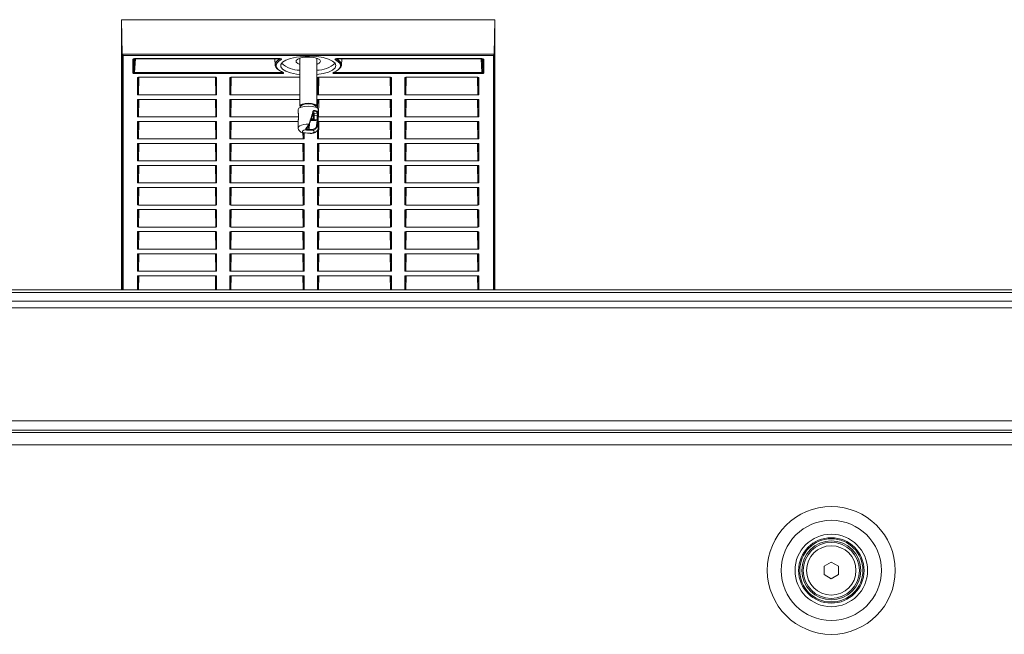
# Model space of a CAD drawing. Header units: millimetres. Extents: x 0 to 1118, y 0 to 864.
# Tile 75 of 256: x 291 to 343, y 395 to 428. Entities that reach past the tile are written whole.
import ezdxf

# ---------------------------------------------------------------- set-up
doc = ezdxf.new("R2010")
doc.units = ezdxf.units.MM

msp = doc.modelspace()

# ---------------------------------------------------------------- linework, layer by layer
at = {"color": 7, "linetype": 'Continuous', "lineweight": 15}
for p, q in [((296.166, 428.275), (316.109, 428.275)), ((296.2, 426.43), (296.166, 428.275)), ((296.166, 413.837), (296.166, 428.275)), ((316.075, 426.43), (316.109, 428.275)), ((316.109, 428.275), (316.109, 413.837)), ((296.814, 425.47), (296.853, 426.187)), ((296.864, 426.188), (296.864, 426.191)), ((296.864, 426.188), (304.607, 426.188)), ((304.346, 426.188), (304.365, 425.851)), ((305.687, 426.219), (305.687, 423.657)), ((306.587, 423.657), (306.587, 426.219)), ((307.668, 426.188), (315.411, 426.188)), ((307.91, 425.851), (307.929, 426.188)), ((315.422, 426.187), (315.461, 425.47)), ((297.024, 424.276), (297.041, 425.189)), ((297.024, 424.276), (297.024, 425.176)), ((297.074, 425.193), (301.191, 425.193)), ((301.224, 425.189), (301.241, 424.276)), ((301.241, 425.176), (301.241, 424.276)), ((301.956, 424.276), (301.973, 425.189)), ((301.956, 424.276), (301.956, 425.176)), ((302.006, 425.193), (305.687, 425.193)), ((306.626, 424.276), (306.643, 425.189)), ((306.626, 424.276), (306.626, 425.176)), ((306.676, 425.193), (310.531, 425.193)), ((310.564, 425.189), (310.581, 424.276)), ((310.581, 425.176), (310.581, 424.276)), ((311.296, 424.276), (311.313, 425.189)), ((311.296, 424.276), (311.296, 425.176)), ((311.346, 425.193), (315.201, 425.193)), ((315.234, 425.189), (315.251, 424.276)), ((315.251, 425.176), (315.251, 424.276)), ((297.024, 423.098), (297.024, 424.015)), ((297.024, 424.015), (301.191, 424.015)), ((297.024, 423.098), (297.041, 424.015)), ((301.191, 424.259), (297.074, 424.259)), ((301.224, 424.01), (301.241, 423.098)), ((301.241, 423.998), (301.241, 423.098)), ((301.956, 423.098), (301.973, 424.01)), ((301.956, 423.098), (301.956, 423.998)), ((305.687, 424.259), (302.006, 424.259)), ((302.006, 424.015), (305.687, 424.015)), ((306.626, 423.545), (306.626, 423.998)), ((306.634, 423.539), (306.643, 424.01)), ((310.531, 424.259), (306.676, 424.259)), ((306.676, 424.015), (310.531, 424.015)), ((310.564, 424.01), (310.581, 423.098)), ((310.581, 423.998), (310.581, 423.098)), ((311.296, 423.098), (311.313, 424.01)), ((311.296, 423.098), (311.296, 423.998)), ((315.201, 424.259), (311.346, 424.259)), ((311.346, 424.015), (315.201, 424.015)), ((315.234, 424.01), (315.251, 423.098)), ((315.251, 423.998), (315.251, 423.098)), ((305.6, 423.469), (305.6, 423.285)), ((305.746, 423.662), (305.689, 423.57)), ((305.712, 423.633), (305.716, 423.614)), ((306.585, 423.57), (306.529, 423.662)), ((306.675, 423.285), (306.675, 423.469)), ((301.191, 423.081), (297.074, 423.081)), ((305.61, 423.081), (302.006, 423.081)), ((305.61, 423.221), (305.61, 422.987)), ((305.611, 422.989), (305.61, 422.987)), ((306.42, 422.927), (306.39, 422.932)), ((306.4, 422.929), (306.4, 423.21)), ((306.401, 423.215), (306.401, 423.216)), ((306.665, 422.918), (306.665, 423.152)), ((306.675, 423.295), (306.675, 423.285)), ((310.531, 423.081), (306.676, 423.081)), ((315.201, 423.081), (311.346, 423.081)), ((297.024, 421.92), (297.024, 422.837)), ((297.024, 422.837), (301.191, 422.837)), ((297.024, 421.92), (297.041, 422.837)), ((301.224, 422.832), (301.241, 421.92)), ((301.241, 422.819), (301.241, 421.92)), ((301.956, 421.92), (301.973, 422.832)), ((301.956, 421.92), (301.956, 422.819)), ((302.006, 422.837), (305.6, 422.837)), ((305.6, 422.854), (305.6, 422.506)), ((306.36, 422.369), (306.172, 422.372)), ((306.626, 421.92), (306.634, 422.366)), ((306.626, 421.92), (306.626, 422.357)), ((306.675, 422.506), (306.675, 422.854)), ((306.676, 422.837), (310.531, 422.837)), ((310.564, 422.832), (310.581, 421.92)), ((310.581, 422.819), (310.581, 421.92)), ((311.296, 421.92), (311.313, 422.832)), ((311.296, 421.92), (311.296, 422.819)), ((311.346, 422.837), (315.201, 422.837)), ((315.234, 422.832), (315.251, 421.92)), ((315.251, 422.819), (315.251, 421.92)), ((301.191, 421.903), (297.074, 421.903)), ((305.861, 421.903), (302.006, 421.903)), ((305.906, 422.215), (305.911, 421.92)), ((305.911, 422.22), (305.911, 421.92)), ((305.914, 422.219), (305.99, 422.22)), ((305.99, 422.22), (306.103, 422.216)), ((306.101, 422.215), (306.159, 422.214)), ((306.244, 422.193), (306.233, 422.2)), ((310.531, 421.903), (306.676, 421.903)), ((315.201, 421.903), (311.346, 421.903)), ((297.024, 420.742), (297.024, 421.658)), ((297.024, 421.658), (301.191, 421.658)), ((297.024, 420.742), (297.041, 421.658)), ((301.224, 421.654), (301.241, 420.742)), ((301.241, 421.641), (301.241, 420.742)), ((301.956, 420.742), (301.973, 421.654)), ((301.956, 420.742), (301.956, 421.641)), ((302.006, 421.658), (305.861, 421.658)), ((305.894, 421.654), (305.911, 420.742)), ((305.911, 421.641), (305.911, 420.742)), ((306.626, 420.742), (306.643, 421.654)), ((306.626, 420.742), (306.626, 421.641)), ((306.676, 421.658), (310.531, 421.658)), ((310.564, 421.654), (310.581, 420.742)), ((310.581, 421.641), (310.581, 420.742)), ((311.296, 420.742), (311.313, 421.654)), ((311.296, 420.742), (311.296, 421.641)), ((311.346, 421.658), (315.201, 421.658)), ((315.234, 421.654), (315.251, 420.742)), ((315.251, 421.641), (315.251, 420.742)), ((297.024, 419.563), (297.024, 420.48)), ((297.024, 420.48), (301.191, 420.48)), ((297.024, 419.563), (297.041, 420.48)), ((301.191, 420.725), (297.074, 420.725)), ((301.224, 420.476), (301.241, 419.563)), ((301.241, 420.463), (301.241, 419.563)), ((301.956, 419.563), (301.973, 420.476)), ((301.956, 419.563), (301.956, 420.463)), ((305.861, 420.725), (302.006, 420.725)), ((302.006, 420.48), (305.861, 420.48)), ((305.894, 420.476), (305.911, 419.563)), ((305.911, 420.463), (305.911, 419.563)), ((306.626, 419.563), (306.643, 420.476)), ((306.626, 419.563), (306.626, 420.463)), ((310.531, 420.725), (306.676, 420.725)), ((306.676, 420.48), (310.531, 420.48)), ((310.564, 420.476), (310.581, 419.563)), ((310.581, 420.463), (310.581, 419.563)), ((311.296, 419.563), (311.313, 420.476)), ((311.296, 419.563), (311.296, 420.463)), ((315.201, 420.725), (311.346, 420.725)), ((311.346, 420.48), (315.201, 420.48)), ((315.234, 420.476), (315.251, 419.563)), ((315.251, 420.463), (315.251, 419.563)), ((297.024, 418.385), (297.024, 419.302)), ((297.024, 419.302), (301.191, 419.302)), ((297.024, 418.385), (297.041, 419.302)), ((301.191, 419.546), (297.074, 419.546)), ((301.224, 419.297), (301.241, 418.385)), ((301.241, 419.285), (301.241, 418.385)), ((301.956, 418.385), (301.973, 419.297)), ((301.956, 418.385), (301.956, 419.285)), ((305.861, 419.546), (302.006, 419.546)), ((302.006, 419.302), (305.861, 419.302)), ((305.894, 419.297), (305.911, 418.385)), ((305.911, 419.285), (305.911, 418.385)), ((306.626, 418.385), (306.643, 419.297)), ((306.626, 418.385), (306.626, 419.285)), ((310.531, 419.546), (306.676, 419.546)), ((306.676, 419.302), (310.531, 419.302)), ((310.564, 419.297), (310.581, 418.385)), ((310.581, 419.285), (310.581, 418.385)), ((311.296, 418.385), (311.313, 419.297)), ((311.296, 418.385), (311.296, 419.285)), ((315.201, 419.546), (311.346, 419.546)), ((311.346, 419.302), (315.201, 419.302)), ((315.234, 419.297), (315.251, 418.385)), ((315.251, 419.285), (315.251, 418.385)), ((301.191, 418.368), (297.074, 418.368)), ((305.861, 418.368), (302.006, 418.368)), ((310.531, 418.368), (306.676, 418.368)), ((315.201, 418.368), (311.346, 418.368)), ((297.024, 417.207), (297.024, 418.123)), ((297.024, 418.123), (301.191, 418.123)), ((297.024, 417.207), (297.041, 418.123)), ((301.224, 418.119), (301.241, 417.207)), ((301.241, 418.106), (301.241, 417.207)), ((301.956, 417.207), (301.973, 418.119)), ((301.956, 417.207), (301.956, 418.106)), ((302.006, 418.123), (305.861, 418.123)), ((305.894, 418.119), (305.911, 417.207)), ((305.911, 418.106), (305.911, 417.207)), ((306.626, 417.207), (306.643, 418.119)), ((306.626, 417.207), (306.626, 418.106)), ((306.676, 418.123), (310.531, 418.123)), ((310.564, 418.119), (310.581, 417.207)), ((310.581, 418.106), (310.581, 417.207)), ((311.296, 417.207), (311.313, 418.119)), ((311.296, 417.207), (311.296, 418.106)), ((311.346, 418.123), (315.201, 418.123)), ((315.234, 418.119), (315.251, 417.207)), ((315.251, 418.106), (315.251, 417.207)), ((301.191, 417.19), (297.074, 417.19)), ((305.861, 417.19), (302.006, 417.19)), ((310.531, 417.19), (306.676, 417.19)), ((315.201, 417.19), (311.346, 417.19)), ((297.024, 416.029), (297.024, 416.945)), ((297.024, 416.945), (301.191, 416.945)), ((297.024, 416.029), (297.041, 416.945)), ((301.224, 416.941), (301.241, 416.029)), ((301.241, 416.928), (301.241, 416.029)), ((301.956, 416.029), (301.973, 416.941)), ((301.956, 416.029), (301.956, 416.928)), ((302.006, 416.945), (305.861, 416.945)), ((305.894, 416.941), (305.911, 416.029)), ((305.911, 416.928), (305.911, 416.029)), ((306.626, 416.029), (306.643, 416.941)), ((306.626, 416.029), (306.626, 416.928)), ((306.676, 416.945), (310.531, 416.945)), ((310.564, 416.941), (310.581, 416.029)), ((310.581, 416.928), (310.581, 416.029)), ((311.296, 416.029), (311.313, 416.941)), ((311.296, 416.029), (311.296, 416.928)), ((311.346, 416.945), (315.201, 416.945)), ((315.234, 416.941), (315.251, 416.029)), ((315.251, 416.928), (315.251, 416.029)), ((297.024, 414.85), (297.024, 415.767)), ((297.024, 415.767), (301.191, 415.767)), ((297.024, 414.85), (297.041, 415.767)), ((301.191, 416.012), (297.074, 416.012)), ((301.224, 415.763), (301.241, 414.85)), ((301.241, 415.75), (301.241, 414.85)), ((301.956, 414.85), (301.973, 415.763)), ((301.956, 414.85), (301.956, 415.75)), ((305.861, 416.012), (302.006, 416.012)), ((302.006, 415.767), (305.861, 415.767)), ((305.894, 415.763), (305.911, 414.85)), ((305.911, 415.75), (305.911, 414.85)), ((306.626, 414.85), (306.643, 415.763)), ((306.626, 414.85), (306.626, 415.75)), ((310.531, 416.012), (306.676, 416.012)), ((306.676, 415.767), (310.531, 415.767)), ((310.564, 415.763), (310.581, 414.85)), ((310.581, 415.75), (310.581, 414.85)), ((311.296, 414.85), (311.313, 415.763)), ((311.296, 414.85), (311.296, 415.75)), ((315.201, 416.012), (311.346, 416.012)), ((311.346, 415.767), (315.201, 415.767)), ((315.234, 415.763), (315.251, 414.85)), ((315.251, 415.75), (315.251, 414.85)), ((297.024, 413.837), (297.024, 414.589)), ((297.024, 414.589), (301.191, 414.589)), ((297.027, 413.837), (297.041, 414.589)), ((301.191, 414.833), (297.074, 414.833)), ((301.224, 414.584), (301.238, 413.837)), ((301.241, 414.572), (301.241, 413.837)), ((301.956, 413.837), (301.956, 414.572)), ((301.959, 413.837), (301.973, 414.584)), ((305.861, 414.833), (302.006, 414.833)), ((302.006, 414.589), (305.861, 414.589)), ((305.894, 414.584), (305.908, 413.837)), ((305.911, 414.572), (305.911, 413.837)), ((306.626, 413.837), (306.626, 414.572)), ((306.629, 413.837), (306.643, 414.584)), ((310.531, 414.833), (306.676, 414.833)), ((306.676, 414.589), (310.531, 414.589)), ((310.564, 414.584), (310.578, 413.837)), ((310.581, 414.572), (310.581, 413.837)), ((311.296, 413.837), (311.296, 414.572)), ((311.299, 413.837), (311.313, 414.584)), ((315.201, 414.833), (311.346, 414.833)), ((311.346, 414.589), (315.201, 414.589)), ((315.234, 414.584), (315.248, 413.837)), ((315.251, 414.572), (315.251, 413.837)), ((250.114, 413.837), (436.789, 413.837)), ((436.789, 406.337), (250.114, 406.337)), ((436.61, 406.2), (250.292, 406.2)), ((333.689, 399.061), (334.076, 399.285)), ((334.076, 399.285), (334.464, 399.061)), ((333.689, 398.614), (333.689, 399.061)), ((334.464, 399.061), (334.464, 398.614)), ((334.076, 398.39), (333.689, 398.614)), ((334.464, 398.614), (334.076, 398.39))]:
    msp.add_line(p, q, dxfattribs=at)
at = {"color": 9, "linetype": 'Continuous', "lineweight": 0}
for p, q in [((296.2, 426.43), (316.075, 426.43)), ((296.2, 413.837), (296.2, 426.43)), ((316.025, 426.367), (296.25, 426.367)), ((296.25, 426.367), (296.25, 413.837)), ((296.764, 425.426), (296.764, 426.157)), ((296.814, 426.182), (296.814, 425.47)), ((296.864, 426.191), (304.607, 426.191)), ((296.904, 426.188), (296.864, 425.453)), ((304.607, 426.188), (304.607, 426.191)), ((307.668, 426.191), (315.411, 426.191)), ((307.668, 426.188), (307.668, 426.191)), ((315.411, 425.453), (315.371, 426.188)), ((315.411, 426.188), (315.411, 426.191)), ((315.461, 425.47), (315.461, 426.182)), ((315.511, 426.157), (315.511, 425.426)), ((316.025, 413.837), (316.025, 426.367)), ((316.075, 426.43), (316.075, 413.837)), ((304.721, 425.453), (304.715, 425.511)), ((296.864, 425.453), (304.721, 425.453)), ((296.864, 425.392), (296.864, 425.453)), ((304.721, 425.392), (296.864, 425.392)), ((297.091, 425.193), (297.074, 424.259)), ((301.191, 424.259), (301.174, 425.193)), ((302.023, 425.193), (302.006, 424.259)), ((304.721, 425.392), (304.721, 425.453)), ((306.693, 425.193), (306.676, 424.259)), ((307.554, 425.392), (307.554, 425.453)), ((307.554, 425.453), (315.411, 425.453)), ((315.411, 425.392), (307.554, 425.392)), ((310.531, 424.259), (310.514, 425.193)), ((311.363, 425.193), (311.346, 424.259)), ((315.201, 424.259), (315.184, 425.193)), ((315.411, 425.392), (315.411, 425.453)), ((297.091, 424.015), (297.074, 423.081)), ((301.191, 423.081), (301.174, 424.015)), ((302.023, 424.015), (302.006, 423.081)), ((306.693, 424.015), (306.676, 423.081)), ((310.531, 423.081), (310.514, 424.015)), ((311.363, 424.015), (311.346, 423.081)), ((315.201, 423.081), (315.184, 424.015)), ((305.61, 423.221), (305.611, 423.224)), ((305.611, 423.224), (305.611, 422.989)), ((306.476, 423.386), (306.425, 423.378)), ((306.444, 423.236), (306.642, 423.264)), ((306.62, 423.163), (306.455, 423.139)), ((306.455, 423.139), (306.455, 422.926)), ((306.579, 422.6), (306.605, 422.895)), ((306.64, 422.883), (306.616, 422.59)), ((306.62, 422.934), (306.62, 423.163)), ((297.091, 422.837), (297.074, 421.903)), ((301.191, 421.903), (301.174, 422.837)), ((302.023, 422.837), (302.006, 421.903)), ((306.155, 422.659), (306.171, 422.689)), ((306.674, 422.854), (306.675, 422.858)), ((306.693, 422.837), (306.676, 421.903)), ((310.531, 421.903), (310.514, 422.837)), ((311.363, 422.837), (311.346, 421.903)), ((315.201, 421.903), (315.184, 422.837)), ((305.861, 421.903), (305.855, 422.222)), ((297.091, 421.658), (297.074, 420.725)), ((301.191, 420.725), (301.174, 421.658)), ((302.023, 421.658), (302.006, 420.725)), ((305.861, 420.725), (305.844, 421.658)), ((306.693, 421.658), (306.676, 420.725)), ((310.531, 420.725), (310.514, 421.658)), ((311.363, 421.658), (311.346, 420.725)), ((315.201, 420.725), (315.184, 421.658)), ((297.091, 420.48), (297.074, 419.546)), ((301.191, 419.546), (301.174, 420.48)), ((302.023, 420.48), (302.006, 419.546)), ((305.861, 419.546), (305.844, 420.48)), ((306.693, 420.48), (306.676, 419.546)), ((310.531, 419.546), (310.514, 420.48)), ((311.363, 420.48), (311.346, 419.546)), ((315.201, 419.546), (315.184, 420.48)), ((297.091, 419.302), (297.074, 418.368)), ((301.191, 418.368), (301.174, 419.302)), ((302.023, 419.302), (302.006, 418.368)), ((305.861, 418.368), (305.844, 419.302)), ((306.693, 419.302), (306.676, 418.368)), ((310.531, 418.368), (310.514, 419.302)), ((311.363, 419.302), (311.346, 418.368)), ((315.201, 418.368), (315.184, 419.302)), ((297.091, 418.123), (297.074, 417.19)), ((301.191, 417.19), (301.174, 418.123)), ((302.023, 418.123), (302.006, 417.19)), ((305.861, 417.19), (305.844, 418.123)), ((306.693, 418.123), (306.676, 417.19)), ((310.531, 417.19), (310.514, 418.123)), ((311.363, 418.123), (311.346, 417.19)), ((315.201, 417.19), (315.184, 418.123)), ((297.091, 416.945), (297.074, 416.012)), ((301.191, 416.012), (301.174, 416.945)), ((302.023, 416.945), (302.006, 416.012)), ((305.861, 416.012), (305.844, 416.945)), ((306.693, 416.945), (306.676, 416.012)), ((310.531, 416.012), (310.514, 416.945)), ((311.363, 416.945), (311.346, 416.012)), ((315.201, 416.012), (315.184, 416.945)), ((297.091, 415.767), (297.074, 414.833)), ((301.191, 414.833), (301.174, 415.767)), ((302.023, 415.767), (302.006, 414.833)), ((305.861, 414.833), (305.844, 415.767)), ((306.693, 415.767), (306.676, 414.833)), ((310.531, 414.833), (310.514, 415.767)), ((311.363, 415.767), (311.346, 414.833)), ((315.201, 414.833), (315.184, 415.767)), ((297.091, 414.589), (297.077, 413.837)), ((301.188, 413.837), (301.174, 414.589)), ((302.023, 414.589), (302.01, 413.837)), ((305.858, 413.837), (305.844, 414.589)), ((306.693, 414.589), (306.68, 413.837)), ((310.528, 413.837), (310.514, 414.589)), ((311.363, 414.589), (311.35, 413.837)), ((315.198, 413.837), (315.184, 414.589)), ((436.789, 413.691), (250.114, 413.691)), ((250.114, 413.234), (436.789, 413.234)), ((436.789, 412.88), (250.114, 412.88)), ((250.114, 406.837), (436.789, 406.837)), ((436.789, 406.212), (250.114, 406.212)), ((436.61, 405.55), (250.292, 405.55))]:
    msp.add_line(p, q, dxfattribs=at)
at = {"color": 7, "linetype": 'Continuous', "lineweight": 15, "flags": 128}
for points in [[(304.76, 425.481), (304.603, 425.559), (304.483, 425.645), (304.404, 425.736), (304.367, 425.83), (304.374, 425.925), (304.425, 426.019), (304.517, 426.108), (304.649, 426.192)], [(307.617, 425.818), (307.571, 425.944), (307.434, 426.062), (307.216, 426.165), (306.93, 426.245), (306.595, 426.299), (306.23, 426.323), (305.86, 426.315), (305.507, 426.276), (305.194, 426.208), (304.94, 426.116), (304.762, 426.004), (304.669, 425.882), (304.669, 425.755), (304.762, 425.632), (304.94, 425.521), (305.194, 425.428), (305.507, 425.36), (305.687, 425.336)], [(305.687, 425.887), (305.575, 425.934), (305.487, 426.011), (305.487, 426.095), (305.575, 426.172), (305.739, 426.234), (305.956, 426.271), (306.199, 426.278), (306.432, 426.256), (306.627, 426.206), (306.755, 426.135), (306.799, 426.053), (306.799, 426.053)], [(307.476, 425.447), (307.629, 425.523), (307.745, 425.607), (307.822, 425.695), (307.858, 425.787), (307.851, 425.879), (307.802, 425.97), (307.712, 426.057), (307.584, 426.138)], [(307.626, 426.192), (307.758, 426.108), (307.85, 426.019), (307.901, 425.925), (307.908, 425.83), (307.871, 425.736), (307.792, 425.645), (307.75, 425.611)], [(306.587, 425.336), (306.595, 425.337), (306.93, 425.391), (307.216, 425.472), (307.434, 425.574), (307.571, 425.692), (307.617, 425.818)], [(306.675, 423.469), (306.634, 423.539), (306.518, 423.599), (306.343, 423.639), (306.137, 423.653), (305.932, 423.639), (305.757, 423.599), (305.641, 423.539), (305.6, 423.469)], [(305.687, 423.657), (305.722, 423.716), (305.819, 423.766), (305.965, 423.799), (306.137, 423.811), (306.31, 423.799), (306.456, 423.766), (306.553, 423.716), (306.587, 423.657), (306.587, 423.657)], [(306.559, 423.614), (306.562, 423.633), (306.53, 423.689), (306.438, 423.736), (306.3, 423.768), (306.137, 423.779), (305.975, 423.768), (305.837, 423.736), (305.745, 423.689), (305.712, 423.633)], [(306.385, 423.342), (306.393, 423.342), (306.399, 423.344), (306.403, 423.347), (306.405, 423.35)], [(306.036, 422.457), (306.035, 422.452), (306.034, 422.45)], [(306.103, 422.216), (306.102, 422.215), (306.101, 422.215)]]:
    msp.add_lwpolyline(points, dxfattribs=at)
at = {"color": 9, "linetype": 'Continuous', "lineweight": 0, "flags": 128}
for points in [[(304.691, 426.138), (304.563, 426.057), (304.473, 425.97), (304.424, 425.879), (304.417, 425.787), (304.453, 425.695), (304.53, 425.607), (304.646, 425.523), (304.799, 425.447)], [(306.381, 423.324), (306.396, 423.317), (306.421, 423.303), (306.438, 423.287), (306.448, 423.27), (306.45, 423.253), (306.444, 423.236)], [(306.405, 423.35), (306.405, 423.351), (306.404, 423.355), (306.401, 423.359), (306.396, 423.363), (306.388, 423.367)], [(306.62, 423.163), (306.628, 423.164), (306.637, 423.163), (306.646, 423.163), (306.653, 423.161), (306.659, 423.159), (306.663, 423.156), (306.665, 423.153), (306.665, 423.152)], [(306.665, 422.918), (306.665, 422.918), (306.663, 422.921), (306.659, 422.924), (306.653, 422.926), (306.646, 422.928), (306.637, 422.929), (306.637, 422.929)], [(305.6, 422.506), (305.601, 422.515), (305.627, 422.563), (305.688, 422.606), (305.78, 422.643), (305.897, 422.67), (306.03, 422.686), (306.171, 422.689)], [(306.012, 422.392), (305.947, 422.379), (305.893, 422.361), (305.854, 422.339), (305.831, 422.315), (305.825, 422.289), (305.838, 422.263), (305.869, 422.24), (305.914, 422.219)], [(306.18, 422.633), (306.18, 422.633), (306.179, 422.636), (306.176, 422.64), (306.171, 422.646), (306.163, 422.653), (306.155, 422.659)], [(306.199, 422.665), (306.199, 422.665), (306.199, 422.669), (306.195, 422.674), (306.189, 422.679), (306.181, 422.685), (306.171, 422.689)], [(306.263, 422.196), (306.328, 422.209), (306.382, 422.228), (306.421, 422.249), (306.444, 422.274), (306.45, 422.3), (306.437, 422.325), (306.406, 422.349), (306.36, 422.369)], [(306.616, 422.59), (306.663, 422.544), (306.675, 422.506)], [(306.158, 422.216), (306.158, 422.214), (306.159, 422.214)]]:
    msp.add_lwpolyline(points, dxfattribs=at)
at = {"color": 9, "linetype": 'Continuous', "lineweight": 0}
for radius in [3.417, 2.677, 1.938, 1.318]:
    msp.add_circle((334.076, 398.837), radius, dxfattribs=at)
at = {"color": 7, "linetype": 'Continuous', "lineweight": 15}
for radius in [1.75, 1.688, 1.575, 1.5]:
    msp.add_circle((334.076, 398.837), radius, dxfattribs=at)
at = {"color": 9, "linetype": 'Continuous', "lineweight": 0}
for centre, radius, start, end in [((296.764, 426.207), 0.0507, 269.3693, 322.8667), ((304.707, 426.194), 0.0579, 190.4783, 253.8522), ((307.568, 426.194), 0.0579, 286.1493, 349.6475), ((315.51, 426.207), 0.0508, 217.5758, 270.6235), ((296.765, 425.474), 0.0488, 268.4017, 355.0473), ((304.791, 425.475), 0.0293, 247.5978, 286.7171), ((315.51, 425.474), 0.0488, 184.9527, 271.5983), ((306.456, 423.423), 0.0423, 298.9286, 2.4108), ((306.341, 423.201), 0.0596, 9.5682, 66.0871), ((306.35, 422.923), 0.0498, 5.8986, 60.1692), ((306.415, 422.965), 0.0402, 178.3353, 233.767), ((306.436, 423.257), 0.12, 252.6323, 279.2825), ((306.439, 423.191), 0.0456, 84.6941, 146.9288), ((306.609, 422.85), 0.0454, 47.457, 95.2342), ((306.643, 423.296), 0.032, 269.2042, 358.0799), ((306.01, 422.464), 0.0279, 248.4065, 329.897), ((306.004, 422.428), 0.0369, 282.7029, 355.4738), ((306.137, 421.651), 0.764, 87.0178, 91.7409), ((306.349, 422.41), 0.235, 178.8625, 189.0395), ((306.137, 421.704), 0.669, 87.0178, 91.7409), ((306.038, 422.409), 0.139, 344.6163, 1.8787), ((306.7, 422.407), 0.342, 178.9496, 186.3416), ((306.584, 422.549), 0.0517, 52.4212, 95.8555), ((306.082, 422.62), 0.411, 252.6135, 257.0818), ((306.137, 422.885), 0.669, 267.0178, 271.7409), ((306.258, 422.22), 0.0242, 237.385, 281.3219)]:
    msp.add_arc(centre, radius, start, end, dxfattribs=at)
at = {"color": 7, "linetype": 'Continuous', "lineweight": 15}
for centre, radius, start, end in [((306.533, 426.175), 0.293, 280.777, 335.3817), ((305.706, 427.115), 1.54, 229.4527, 269.313), ((306.588, 427.065), 1.49, 269.9905, 311.2438), ((304.795, 425.48), 0.0352, 177.6695, 243.0919), ((307.484, 425.475), 0.0292, 253.2776, 292.6514), ((306.137, 423.11), 0.676, 54.6409, 125.3591), ((306.472, 423.203), 0.223, 24.3922, 83.2334), ((305.629, 423.281), 0.0291, 180.1487, 217.0613), ((306.451, 423.178), 0.209, 24.3922, 83.2334), ((306.626, 422.902), 0.0275, 359.4354, 40.3066), ((306.592, 422.846), 0.0832, 8.316, 42.1037), ((306.178, 422.65), 0.0173, 227.8892, 276.4722), ((306.271, 422.213), 0.0312, 211.6824, 277.4221)]:
    msp.add_arc(centre, radius, start, end, dxfattribs=at)
for centre, major_axis, ratio, start_param, end_param in [((296.25, 426.413), (-0.041, 0.041), 0.700208, 0.628319, 2.181662), ((316.025, 426.413), (0.041, 0.041), 0.700208, 4.101524, 5.654867), ((297.074, 425.176), (0.05, 0), 0.34202, 1.571141, 3.141633), ((301.191, 425.176), (0.05, 0), 0.34202, 6.283145, 7.853637), ((302.006, 425.176), (0.05, 0), 0.34202, 1.571141, 3.141633), ((306.676, 425.176), (0.05, 0), 0.34202, 1.571141, 3.141633), ((310.531, 425.176), (0.05, 0), 0.34202, 6.283145, 7.853637), ((311.346, 425.176), (0.05, 0), 0.34202, 1.571141, 3.141633), ((315.201, 425.176), (0.05, 0), 0.34202, 6.283145, 7.853637), ((297.074, 424.276), (0.05, 0), 0.34202, 3.141552, 4.712044), ((301.191, 424.276), (0.05, 0), 0.34202, 4.712734, 6.283226), ((301.191, 423.998), (0.05, 0), 0.34202, 6.283145, 7.853637), ((302.006, 424.276), (0.05, 0), 0.34202, 3.141552, 4.712044), ((302.006, 423.998), (0.05, 0), 0.34202, 1.571141, 3.141633), ((306.676, 424.276), (0.05, 0), 0.34202, 3.141552, 4.712044), ((306.676, 423.998), (0.05, 0), 0.34202, 1.571141, 3.141633), ((310.531, 424.276), (0.05, 0), 0.34202, 4.712734, 6.283226), ((310.531, 423.998), (0.05, 0), 0.34202, 6.283145, 7.853637), ((311.346, 424.276), (0.05, 0), 0.34202, 3.141552, 4.712044), ((311.346, 423.998), (0.05, 0), 0.34202, 1.571141, 3.141633), ((315.201, 424.276), (0.05, 0), 0.34202, 4.712734, 6.283226), ((315.201, 423.998), (0.05, 0), 0.34202, 6.283145, 7.853637), ((297.074, 423.098), (0.05, 0), 0.34202, 3.141552, 4.712044), ((301.191, 423.098), (0.05, 0), 0.34202, 4.712734, 6.283226), ((302.006, 423.098), (0.05, 0), 0.34202, 3.141552, 4.712044), ((306.137, 424.923), (0.228, 2.522), 0.193, 3.642336, 4.065281), ((306.15, 424.907), (0.212, 2.532), 0.180939, 3.63827, 4.061215), ((306.676, 423.098), (0.05, 0), 0.34202, 4.480996, 4.712044), ((310.531, 423.098), (0.05, 0), 0.34202, 4.712734, 6.283226), ((311.346, 423.098), (0.05, 0), 0.34202, 3.141552, 4.712044), ((315.201, 423.098), (0.05, 0), 0.34202, 4.712734, 6.283226), ((301.191, 422.819), (0.05, 0), 0.34202, 6.283145, 7.853637), ((302.006, 422.819), (0.05, 0), 0.34202, 1.571141, 3.141633), ((310.531, 422.819), (0.05, 0), 0.34202, 6.283145, 7.853637), ((311.346, 422.819), (0.05, 0), 0.34202, 1.571141, 3.141633), ((315.201, 422.819), (0.05, 0), 0.34202, 6.283145, 7.853637), ((297.074, 421.92), (0.05, 0), 0.34202, 3.141552, 4.712044), ((301.191, 421.92), (0.05, 0), 0.34202, 4.712734, 6.283226), ((302.006, 421.92), (0.05, 0), 0.34202, 3.141552, 4.712044), ((305.861, 421.92), (0.05, 0), 0.34202, 4.712734, 6.283226), ((306.676, 421.92), (0.05, 0), 0.34202, 3.141552, 4.712044), ((310.531, 421.92), (0.05, 0), 0.34202, 4.712734, 6.283226), ((311.346, 421.92), (0.05, 0), 0.34202, 3.141552, 4.712044), ((315.201, 421.92), (0.05, 0), 0.34202, 4.712734, 6.283226), ((301.191, 421.641), (0.05, 0), 0.34202, 6.283145, 7.853637), ((302.006, 421.641), (0.05, 0), 0.34202, 1.571141, 3.141633), ((305.861, 421.641), (0.05, 0), 0.34202, 6.283145, 7.853637), ((306.676, 421.641), (0.05, 0), 0.34202, 1.571141, 3.141633), ((310.531, 421.641), (0.05, 0), 0.34202, 6.283145, 7.853637), ((311.346, 421.641), (0.05, 0), 0.34202, 1.571141, 3.141633), ((315.201, 421.641), (0.05, 0), 0.34202, 6.283145, 7.853637), ((297.074, 420.742), (0.05, 0), 0.34202, 3.141552, 4.712044), ((301.191, 420.742), (0.05, 0), 0.34202, 4.712734, 6.283226), ((301.191, 420.463), (0.05, 0), 0.34202, 6.283145, 7.853637), ((302.006, 420.742), (0.05, 0), 0.34202, 3.141552, 4.712044), ((302.006, 420.463), (0.05, 0), 0.34202, 1.571141, 3.141633), ((305.861, 420.742), (0.05, 0), 0.34202, 4.712734, 6.283226), ((305.861, 420.463), (0.05, 0), 0.34202, 6.283145, 7.853637), ((306.676, 420.742), (0.05, 0), 0.34202, 3.141552, 4.712044), ((306.676, 420.463), (0.05, 0), 0.34202, 1.571141, 3.141633), ((310.531, 420.742), (0.05, 0), 0.34202, 4.712734, 6.283226), ((310.531, 420.463), (0.05, 0), 0.34202, 6.283145, 7.853637), ((311.346, 420.742), (0.05, 0), 0.34202, 3.141552, 4.712044), ((311.346, 420.463), (0.05, 0), 0.34202, 1.571141, 3.141633), ((315.201, 420.742), (0.05, 0), 0.34202, 4.712734, 6.283226), ((315.201, 420.463), (0.05, 0), 0.34202, 6.283145, 7.853637), ((297.074, 419.563), (0.05, 0), 0.34202, 3.141552, 4.712044), ((301.191, 419.563), (0.05, 0), 0.34202, 4.712734, 6.283226), ((301.191, 419.285), (0.05, 0), 0.34202, 6.283145, 7.853637), ((302.006, 419.563), (0.05, 0), 0.34202, 3.141552, 4.712044), ((302.006, 419.285), (0.05, 0), 0.34202, 1.571141, 3.141633), ((305.861, 419.563), (0.05, 0), 0.34202, 4.712734, 6.283226), ((305.861, 419.285), (0.05, 0), 0.34202, 6.283145, 7.853637), ((306.676, 419.563), (0.05, 0), 0.34202, 3.141552, 4.712044), ((306.676, 419.285), (0.05, 0), 0.34202, 1.571141, 3.141633), ((310.531, 419.563), (0.05, 0), 0.34202, 4.712734, 6.283226), ((310.531, 419.285), (0.05, 0), 0.34202, 6.283145, 7.853637), ((311.346, 419.563), (0.05, 0), 0.34202, 3.141552, 4.712044), ((311.346, 419.285), (0.05, 0), 0.34202, 1.571141, 3.141633), ((315.201, 419.563), (0.05, 0), 0.34202, 4.712734, 6.283226), ((315.201, 419.285), (0.05, 0), 0.34202, 6.283145, 7.853637), ((297.074, 418.385), (0.05, 0), 0.34202, 3.141552, 4.712044), ((301.191, 418.385), (0.05, 0), 0.34202, 4.712734, 6.283226), ((302.006, 418.385), (0.05, 0), 0.34202, 3.141552, 4.712044), ((305.861, 418.385), (0.05, 0), 0.34202, 4.712734, 6.283226), ((306.676, 418.385), (0.05, 0), 0.34202, 3.141552, 4.712044), ((310.531, 418.385), (0.05, 0), 0.34202, 4.712734, 6.283226), ((311.346, 418.385), (0.05, 0), 0.34202, 3.141552, 4.712044), ((315.201, 418.385), (0.05, 0), 0.34202, 4.712734, 6.283226), ((301.191, 418.106), (0.05, 0), 0.34202, 6.283145, 7.853637), ((302.006, 418.106), (0.05, 0), 0.34202, 1.571141, 3.141633), ((305.861, 418.106), (0.05, 0), 0.34202, 6.283145, 7.853637), ((306.676, 418.106), (0.05, 0), 0.34202, 1.571141, 3.141633), ((310.531, 418.106), (0.05, 0), 0.34202, 6.283145, 7.853637), ((311.346, 418.106), (0.05, 0), 0.34202, 1.571141, 3.141633), ((315.201, 418.106), (0.05, 0), 0.34202, 6.283145, 7.853637), ((297.074, 417.207), (0.05, 0), 0.34202, 3.141552, 4.712044), ((301.191, 417.207), (0.05, 0), 0.34202, 4.712734, 6.283226), ((302.006, 417.207), (0.05, 0), 0.34202, 3.141552, 4.712044), ((305.861, 417.207), (0.05, 0), 0.34202, 4.712734, 6.283226), ((306.676, 417.207), (0.05, 0), 0.34202, 3.141552, 4.712044), ((310.531, 417.207), (0.05, 0), 0.34202, 4.712734, 6.283226), ((311.346, 417.207), (0.05, 0), 0.34202, 3.141552, 4.712044), ((315.201, 417.207), (0.05, 0), 0.34202, 4.712734, 6.283226), ((301.191, 416.928), (0.05, 0), 0.34202, 6.283145, 7.853637), ((302.006, 416.928), (0.05, 0), 0.34202, 1.571141, 3.141633), ((305.861, 416.928), (0.05, 0), 0.34202, 6.283145, 7.853637), ((306.676, 416.928), (0.05, 0), 0.34202, 1.571141, 3.141633), ((310.531, 416.928), (0.05, 0), 0.34202, 6.283145, 7.853637), ((311.346, 416.928), (0.05, 0), 0.34202, 1.571141, 3.141633), ((315.201, 416.928), (0.05, 0), 0.34202, 6.283145, 7.853637), ((297.074, 416.029), (0.05, 0), 0.34202, 3.141552, 4.712044), ((301.191, 416.029), (0.05, 0), 0.34202, 4.712734, 6.283226), ((301.191, 415.75), (0.05, 0), 0.34202, 6.283145, 7.853637), ((302.006, 416.029), (0.05, 0), 0.34202, 3.141552, 4.712044), ((302.006, 415.75), (0.05, 0), 0.34202, 1.571141, 3.141633), ((305.861, 416.029), (0.05, 0), 0.34202, 4.712734, 6.283226), ((305.861, 415.75), (0.05, 0), 0.34202, 6.283145, 7.853637), ((306.676, 416.029), (0.05, 0), 0.34202, 3.141552, 4.712044), ((306.676, 415.75), (0.05, 0), 0.34202, 1.571141, 3.141633), ((310.531, 416.029), (0.05, 0), 0.34202, 4.712734, 6.283226), ((310.531, 415.75), (0.05, 0), 0.34202, 6.283145, 7.853637), ((311.346, 416.029), (0.05, 0), 0.34202, 3.141552, 4.712044), ((311.346, 415.75), (0.05, 0), 0.34202, 1.571141, 3.141633), ((315.201, 416.029), (0.05, 0), 0.34202, 4.712734, 6.283226), ((315.201, 415.75), (0.05, 0), 0.34202, 6.283145, 7.853637), ((297.074, 414.85), (0.05, 0), 0.34202, 3.141552, 4.712044), ((301.191, 414.85), (0.05, 0), 0.34202, 4.712734, 6.283226), ((301.191, 414.572), (0.05, 0), 0.34202, 6.283145, 7.853637), ((302.006, 414.85), (0.05, 0), 0.34202, 3.141552, 4.712044), ((302.006, 414.572), (0.05, 0), 0.34202, 1.571141, 3.141633), ((305.861, 414.85), (0.05, 0), 0.34202, 4.712734, 6.283226), ((305.861, 414.572), (0.05, 0), 0.34202, 6.283145, 7.853637), ((306.676, 414.85), (0.05, 0), 0.34202, 3.141552, 4.712044), ((306.676, 414.572), (0.05, 0), 0.34202, 1.571141, 3.141633), ((310.531, 414.85), (0.05, 0), 0.34202, 4.712734, 6.283226), ((310.531, 414.572), (0.05, 0), 0.34202, 6.283145, 7.853637), ((311.346, 414.85), (0.05, 0), 0.34202, 3.141552, 4.712044), ((311.346, 414.572), (0.05, 0), 0.34202, 1.571141, 3.141633), ((315.201, 414.85), (0.05, 0), 0.34202, 4.712734, 6.283226), ((315.201, 414.572), (0.05, 0), 0.34202, 6.283145, 7.853637)]:
    msp.add_ellipse(centre, major_axis=major_axis, ratio=ratio, start_param=start_param, end_param=end_param, dxfattribs=at)
at = {"color": 9, "linetype": 'Continuous', "lineweight": 0}
for centre, major_axis, ratio, start_param, end_param in [((296.864, 426.157), (0.1, 0), 0.342019, 1.573898, 3.141956), ((315.411, 426.157), (0.1, 0), 0.342019, 6.282822, 7.85088), ((296.864, 425.426), (0.1, 0), 0.342019, 3.14123, 4.709287), ((296.864, 425.473), (0.0502, 0.0031), 0.389481, 3.115026, 4.683083), ((315.411, 425.473), (0.0502, -0.0031), 0.389481, 4.741695, 6.309752), ((315.411, 425.426), (0.1, 0), 0.342019, 4.715491, 6.283548)]:
    msp.add_ellipse(centre, major_axis=major_axis, ratio=ratio, start_param=start_param, end_param=end_param, dxfattribs=at)
at = {"color": 7, "linetype": 'Continuous', "lineweight": 15}
for points, knots in [([(296.807, 426.182), (296.806, 426.181), (296.804, 426.178), (296.802, 426.177), (296.804, 426.178), (296.81, 426.181), (296.822, 426.184), (296.84, 426.187), (296.856, 426.188), (296.864, 426.188)], [0, 0, 0, 0, 0.047468, 0.177756, 0.291739, 0.419563, 0.577987, 0.772682, 1, 1, 1, 1]), ([(304.607, 426.188), (304.609, 426.188), (304.62, 426.188), (304.638, 426.186), (304.656, 426.183), (304.665, 426.179), (304.669, 426.177), (304.668, 426.178), (304.668, 426.178)], [0, 0, 0, 0, 0.069063, 0.369683, 0.612816, 0.812081, 0.967686, 1, 1, 1, 1]), ([(307.561, 426.141), (307.592, 426.123), (307.681, 426.072), (307.756, 426.009), (307.771, 425.971), (307.773, 425.966)], [0, 0, 0, 0, 0.315156, 0.906325, 1, 1, 1, 1]), ([(307.607, 426.178), (307.607, 426.178), (307.608, 426.178), (307.614, 426.181), (307.626, 426.184), (307.645, 426.187), (307.66, 426.188), (307.668, 426.188)], [0, 0, 0, 0, 0.13592, 0.287354, 0.488376, 0.724901, 1, 1, 1, 1]), ([(315.411, 426.188), (315.419, 426.188), (315.435, 426.187), (315.455, 426.184), (315.467, 426.18), (315.472, 426.178), (315.472, 426.178), (315.472, 426.178)], [0, 0, 0, 0, 0.282184, 0.538598, 0.751231, 0.919189, 1, 1, 1, 1]), ([(304.779, 425.448), (304.781, 425.447), (304.783, 425.446), (304.782, 425.447), (304.782, 425.447)], [0, 0, 0, 0, 0.79689, 1, 1, 1, 1]), ([(307.493, 425.447), (307.493, 425.447), (307.492, 425.447), (307.494, 425.448), (307.496, 425.448)], [0, 0, 0, 0, 0.375184, 1, 1, 1, 1]), ([(305.6, 423.284), (305.6, 423.282), (305.6, 423.28), (305.601, 423.278), (305.601, 423.278)], [0, 0, 0, 0, 0.937402, 1, 1, 1, 1]), ([(305.611, 422.989), (305.611, 422.983), (305.61, 422.966), (305.608, 422.933), (305.603, 422.896), (305.6, 422.868), (305.6, 422.858), (305.6, 422.854)], [0, 0, 0, 0, 0.117271, 0.317585, 0.588223, 0.857067, 1, 1, 1, 1]), ([(305.606, 423.272), (305.605, 423.272), (305.605, 423.273), (305.604, 423.274), (305.605, 423.274), (305.606, 423.269), (305.608, 423.257), (305.61, 423.239), (305.61, 423.225), (305.61, 423.221)], [0, 0, 0, 0, 0.024048, 0.084393, 0.179102, 0.347428, 0.617385, 0.877073, 1, 1, 1, 1]), ([(306.605, 422.895), (306.563, 422.892), (306.434, 422.885), (306.307, 422.891), (306.221, 422.896)], [0, 0, 0, 0, 0.323253, 1, 1, 1, 1]), ([(306.392, 422.932), (306.393, 422.932), (306.394, 422.932), (306.393, 422.933), (306.392, 422.933)], [0, 0, 0, 0, 0.267338, 1, 1, 1, 1]), ([(306.4, 423.211), (306.4, 423.211), (306.4, 423.211), (306.4, 423.213), (306.401, 423.214)], [0, 0, 0, 0, 0.024915, 1, 1, 1, 1]), ([(306.405, 423.35), (306.405, 423.35), (306.405, 423.357), (306.412, 423.367), (306.426, 423.382), (306.439, 423.384), (306.446, 423.386)], [0, 0, 0, 0, 0.015419, 0.247418, 0.599364, 1, 1, 1, 1]), ([(306.42, 422.927), (306.424, 422.927), (306.454, 422.926), (306.522, 422.925), (306.586, 422.928), (306.623, 422.929)], [0, 0, 0, 0, 0.054835, 0.449783, 1, 1, 1, 1]), ([(306.647, 422.92), (306.646, 422.921), (306.643, 422.925), (306.634, 422.931), (306.624, 422.934), (306.618, 422.933), (306.617, 422.933)], [0, 0, 0, 0, 0.111989, 0.501587, 0.886942, 1, 1, 1, 1]), ([(306.675, 423.275), (306.674, 423.266), (306.672, 423.248), (306.668, 423.215), (306.665, 423.182), (306.664, 423.161), (306.664, 423.15)], [0, 0, 0, 0, 0.295253, 0.546541, 0.77443, 1, 1, 1, 1]), ([(305.605, 422.505), (305.604, 422.486), (305.603, 422.434), (305.64, 422.358), (305.7, 422.29), (305.75, 422.261), (305.775, 422.247)], [0, 0, 0, 0, 0.170634, 0.451724, 0.717196, 1, 1, 1, 1]), ([(306.033, 422.446), (306.033, 422.446), (306.033, 422.446), (306.034, 422.449), (306.035, 422.45)], [0, 0, 0, 0, 0.420973, 1, 1, 1, 1]), ([(306.166, 422.637), (306.149, 422.615), (306.116, 422.573), (306.068, 422.516), (306.044, 422.477), (306.037, 422.46), (306.036, 422.457)], [0, 0, 0, 0, 0.340272, 0.679537, 0.934285, 1, 1, 1, 1]), ([(306.177, 422.414), (306.199, 422.413), (306.259, 422.411), (306.319, 422.412), (306.358, 422.413)], [0, 0, 0, 0, 0.3580085, 1, 1, 1, 1]), ([(306.178, 422.634), (306.182, 422.637), (306.191, 422.646), (306.195, 422.658), (306.198, 422.666)], [0, 0, 0, 0, 0.378609, 1, 1, 1, 1]), ([(306.278, 422.187), (306.311, 422.191), (306.414, 422.203), (306.535, 422.254), (306.635, 422.353), (306.675, 422.442), (306.671, 422.492), (306.67, 422.506)], [0, 0, 0, 0, 0.1657591, 0.5137763, 0.7458461, 0.9252655, 1, 1, 1, 1]), ([(305.775, 422.246), (305.775, 422.246), (305.795, 422.231), (305.844, 422.221), (305.892, 422.22), (305.914, 422.219)], [0, 0, 0, 0, 0.006396, 0.539933, 1, 1, 1, 1]), ([(306.159, 422.214), (306.169, 422.214), (306.191, 422.214), (306.219, 422.209), (306.237, 422.204), (306.244, 422.2), (306.245, 422.2), (306.245, 422.2)], [0, 0, 0, 0, 0.279875, 0.573839, 0.807645, 0.992276, 1, 1, 1, 1]), ([(306.192, 422.211), (306.195, 422.209), (306.203, 422.204), (306.21, 422.202), (306.214, 422.201)], [0, 0, 0, 0, 0.353766, 1, 1, 1, 1]), ([(306.245, 422.2), (306.247, 422.199), (306.25, 422.197), (306.25, 422.196), (306.25, 422.196)], [0, 0, 0, 0, 0.611462, 1, 1, 1, 1])]:
    msp.add_open_spline(points, degree=3, knots=knots, dxfattribs=at)
at = {"color": 9, "linetype": 'Continuous', "lineweight": 0}
for points, knots in [([(304.607, 426.191), (304.618, 426.19), (304.641, 426.19), (304.671, 426.184), (304.694, 426.175), (304.707, 426.164), (304.708, 426.153), (304.701, 426.144), (304.693, 426.139), (304.691, 426.138)], [0, 0, 0, 0, 0.157875, 0.315777, 0.47301, 0.629575, 0.786016, 0.942925, 1, 1, 1, 1]), ([(307.584, 426.138), (307.579, 426.142), (307.568, 426.148), (307.567, 426.16), (307.576, 426.172), (307.595, 426.181), (307.623, 426.188), (307.649, 426.191), (307.664, 426.191), (307.668, 426.191)], [0, 0, 0, 0, 0.1578749, 0.3157776, 0.47301, 0.6295747, 0.7860158, 0.9429256, 1, 1, 1, 1]), ([(304.767, 425.46), (304.765, 425.459), (304.761, 425.456), (304.749, 425.453), (304.735, 425.452), (304.725, 425.453), (304.721, 425.453)], [0, 0, 0, 0, 0.219511, 0.508203, 0.799639, 1, 1, 1, 1]), ([(304.799, 425.447), (304.805, 425.444), (304.818, 425.437), (304.823, 425.426), (304.818, 425.414), (304.801, 425.404), (304.776, 425.396), (304.748, 425.392), (304.729, 425.392), (304.721, 425.392)], [0, 0, 0, 0, 0.150614, 0.30126, 0.451112, 0.600105, 0.748843, 0.89803, 1, 1, 1, 1]), ([(307.554, 425.392), (307.542, 425.392), (307.52, 425.393), (307.49, 425.399), (307.467, 425.407), (307.454, 425.418), (307.452, 425.43), (307.461, 425.44), (307.472, 425.445), (307.476, 425.447)], [0, 0, 0, 0, 0.150614, 0.30126, 0.451112, 0.600106, 0.748844, 0.89803, 1, 1, 1, 1]), ([(307.504, 425.468), (307.504, 425.467), (307.504, 425.463), (307.51, 425.458), (307.521, 425.454), (307.536, 425.452), (307.548, 425.453), (307.554, 425.453)], [0, 0, 0, 0, 0.160398, 0.367637, 0.576405, 0.787473, 1, 1, 1, 1]), ([(306.388, 423.367), (306.392, 423.377), (306.4, 423.398), (306.427, 423.419), (306.461, 423.431), (306.486, 423.427), (306.498, 423.424)], [0, 0, 0, 0, 0.204344, 0.440704, 0.718538, 1, 1, 1, 1]), ([(305.6, 423.285), (305.6, 423.287), (305.6, 423.292), (305.603, 423.287), (305.607, 423.274), (305.61, 423.253), (305.611, 423.233), (305.611, 423.224)], [0, 0, 0, 0, 0.126583, 0.384462, 0.603941, 0.802984, 1, 1, 1, 1]), ([(306.221, 422.896), (306.221, 422.896), (306.25, 422.919), (306.295, 422.952), (306.336, 422.971), (306.359, 422.973), (306.368, 422.97), (306.375, 422.967)], [0, 0, 0, 0, 0.005347, 0.491806, 0.784677, 0.80646, 1, 1, 1, 1]), ([(306.39, 422.932), (306.389, 422.932), (306.37, 422.935), (306.314, 422.922), (306.258, 422.907), (306.221, 422.896), (306.221, 422.896)], [0, 0, 0, 0, 0.027692, 0.381119, 0.992186, 1, 1, 1, 1]), ([(306.444, 423.236), (306.445, 423.232), (306.447, 423.228), (306.45, 423.215), (306.451, 423.205), (306.453, 423.188), (306.454, 423.171), (306.455, 423.153), (306.455, 423.143), (306.455, 423.139)], [0, 0, 0, 0, 0.222047, 0.270682, 0.48347, 0.5415, 0.735284, 0.907067, 1, 1, 1, 1]), ([(306.476, 423.386), (306.466, 423.388), (306.456, 423.39), (306.446, 423.386), (306.446, 423.386)], [0, 0, 0, 0, 0.983368, 1, 1, 1, 1]), ([(306.605, 422.895), (306.605, 422.902), (306.606, 422.916), (306.611, 422.929), (306.614, 422.935), (306.616, 422.933), (306.617, 422.933)], [0, 0, 0, 0, 0.317295, 0.634527, 0.95333, 1, 1, 1, 1]), ([(306.62, 423.163), (306.62, 423.169), (306.62, 423.177), (306.622, 423.192), (306.626, 423.209), (306.632, 423.231), (306.638, 423.252), (306.641, 423.26), (306.642, 423.264)], [0, 0, 0, 0, 0.157185, 0.171982, 0.348357, 0.545223, 0.775719, 1, 1, 1, 1]), ([(306.654, 422.902), (306.652, 422.903), (306.65, 422.906), (306.645, 422.903), (306.642, 422.896), (306.64, 422.888), (306.64, 422.884), (306.64, 422.883)], [0, 0, 0, 0, 0.248245, 0.493422, 0.734529, 0.968323, 1, 1, 1, 1]), ([(306.012, 422.392), (306.01, 422.394), (306.002, 422.399), (305.995, 422.414), (305.998, 422.43), (306, 422.438)], [0, 0, 0, 0, 0.141179, 0.575722, 1, 1, 1, 1]), ([(306, 422.438), (306.008, 422.457), (306.024, 422.493), (306.072, 422.559), (306.12, 422.613), (306.147, 422.648), (306.155, 422.659)], [0, 0, 0, 0, 0.275683, 0.548468, 0.865191, 1, 1, 1, 1]), ([(306.117, 422.373), (306.111, 422.373), (306.093, 422.372), (306.063, 422.375), (306.032, 422.382), (306.019, 422.389), (306.012, 422.392)], [0, 0, 0, 0, 0.141194, 0.42805, 0.714007, 1, 1, 1, 1]), ([(306.034, 422.446), (306.033, 422.445), (306.031, 422.437), (306.034, 422.43), (306.039, 422.426), (306.041, 422.425)], [0, 0, 0, 0, 0.1812203, 0.7598879, 1, 1, 1, 1]), ([(306.041, 422.425), (306.045, 422.423), (306.055, 422.418), (306.076, 422.414), (306.097, 422.413), (306.11, 422.414), (306.114, 422.414)], [0, 0, 0, 0, 0.284191, 0.56872, 0.855731, 1, 1, 1, 1]), ([(306.136, 422.599), (306.129, 422.549), (306.12, 422.488), (306.115, 422.426), (306.114, 422.414)], [0, 0, 0, 0, 0.813837, 1, 1, 1, 1]), ([(306.177, 422.414), (306.18, 422.444), (306.19, 422.547), (306.199, 422.65), (306.205, 422.723)], [0, 0, 0, 0, 0.291939, 1, 1, 1, 1]), ([(306.358, 422.413), (306.39, 422.417), (306.449, 422.425), (306.518, 422.474), (306.564, 422.534), (306.574, 422.577), (306.579, 422.6)], [0, 0, 0, 0, 0.2892855, 0.544574, 0.7630521, 1, 1, 1, 1]), ([(306.616, 422.59), (306.611, 422.567), (306.603, 422.521), (306.561, 422.458), (306.501, 422.408), (306.432, 422.377), (306.383, 422.372), (306.36, 422.369)], [0, 0, 0, 0, 0.202792, 0.404853, 0.609711, 0.819285, 1, 1, 1, 1]), ([(306.158, 422.216), (306.164, 422.216), (306.182, 422.216), (306.211, 422.214), (306.243, 422.207), (306.256, 422.2), (306.263, 422.196)], [0, 0, 0, 0, 0.141194, 0.42805, 0.714007, 1, 1, 1, 1]), ([(306.263, 422.196), (306.265, 422.195), (306.272, 422.19), (306.28, 422.184), (306.277, 422.183), (306.275, 422.182)], [0, 0, 0, 0, 0.141179, 0.575722, 1, 1, 1, 1])]:
    msp.add_open_spline(points, degree=3, knots=knots, dxfattribs=at)

doc.saveas('drawing.dxf')
